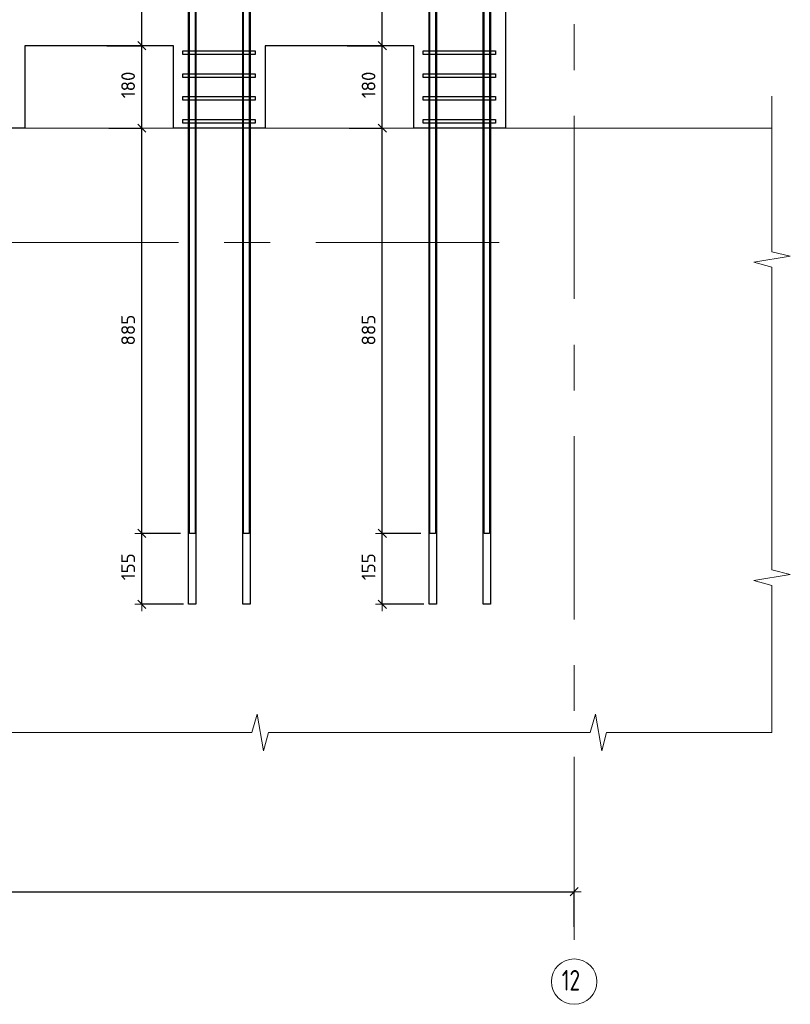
# Model space of a CAD drawing. Header units: metres. Extents: x -38 to 97, y -15 to 21.
# Tile 84 of 225: x 83.24 to 84.93, y -7.76 to -5.61. Entities that reach past the tile are written whole.
import ezdxf

# ---------------------------------------------------------------- set-up
doc = ezdxf.new("R2010")
doc.units = ezdxf.units.M
doc.header["$PDMODE"] = 65
doc.linetypes.add('______11', pattern=[0.5, 0.4, -0.05, 0, -0.05])
doc.linetypes.add('______5', pattern=[1.1, 0.8, -0.1, 0.1, -0.1])
for name, color, linetype, lineweight in [('XR$4$Арм.стержн. Хомут', 240, 'Continuous', 35), ('XR$4$Арм.стержн.горизонт. 1', 180, 'Continuous', 35), ('XR$4$Арм.стержн.горизонт. 2', 202, 'Continuous', 35), ('XR$4$Общий слой (1)_1', 7, 'Continuous', 13), ('XR$4$Осевая линия (1)', 7, '______5', 13), ('XR$4$Перекрытие (1)', 7, 'Continuous', 35), ('XR$4$Размерная линия (1)', 7, 'Continuous', 13), ('XR$6$Арм.стержн. Хомут', 240, 'Continuous', 35), ('XR$6$Арм.стержн.горизонт. 1', 180, 'Continuous', 35), ('XR$6$Арм.стержн.горизонт. 2', 202, 'Continuous', 35), ('XR$6$Общий слой (1)_1', 7, 'Continuous', 13), ('XR$6$Осевая линия (1)', 7, '______5', 13), ('XR$6$Перекрытие (1)', 7, 'Continuous', 35), ('XR$6$Размерная линия (1)', 7, 'Continuous', 13)]:
    doc.layers.add(name, color=color, linetype=linetype, lineweight=lineweight)
doc.styles.add('ISOCPEUR', font='txt')
doc.dimstyles.new('DIMSTYLE_24', dxfattribs={"dimtxt": 0.03, "dimasz": 0.03, "dimexe": 0, "dimexo": 0, "dimgap": 0.015, "dimtad": 2, "dimdec": 0, "dimlfac": 1000, "dimrnd": 5, "dimzin": 12, "dimdsep": 46, "dimtxsty": 'ISOCPEUR', "dimblk1": 'ALL_ML_STRICH', "dimblk2": 'ALL_ML_STRICH', "dimsah": 1, "dimcen": 0, "dimclrd": 7, "dimclre": 256, "dimclrt": 7, "dimadec": 0, "dimazin": 0, "dimtfac": 1, "dimtdec": 0, "dimtix": 1, "dimtmove": 2, "dimatfit": 3, "dimfxl": 0, "dimtzin": 0, "dimlwd": 0, "dimlwe": -3, "dimarcsym": 0})
pattern_1 = [(0, (0.45, 0.45), (0.225, 0.225), [0.225, -0.225]), (90, (0.45, 0.45), (-0.225, 0.225), [0.225, -0.225])]

# ---------------------------------------------------------------- blocks, each defined once
blk = doc.blocks.new('ЭЛЕМЕНТ_УЗОРА_19')
at = {"color": 7, "linetype": 'Continuous', "lineweight": 13, "transparency": 33554687}
blk.add_line((84.8875, -7.1699), (84.8875, -7.1699), dxfattribs=at)
blk.add_line((84.8875, -7.1699), (84.8875, -7.1699), dxfattribs=at)
for points in [[(84.8875, -5.7799), (84.8875, -6.1198), (84.9275, -6.1295), (84.8475, -6.1427), (84.8875, -6.1538), (84.8875, -6.4749)], [(84.8875, -6.4749), (84.8875, -6.8148), (84.9275, -6.8245), (84.8475, -6.8377), (84.8875, -6.8488), (84.8875, -7.1699)], [(83.4102, -7.1699), (83.049, -7.1699), (83.0387, -7.2099), (83.0246, -7.1299), (83.0128, -7.1699), (82.6716, -7.1699)], [(84.1489, -7.1699), (83.7877, -7.1699), (83.7773, -7.2099), (83.7633, -7.1299), (83.7515, -7.1699), (83.4102, -7.1699)], [(84.8875, -7.1699), (84.5263, -7.1699), (84.516, -7.2099), (84.5019, -7.1299), (84.4901, -7.1699), (84.1489, -7.1699)]]:
    blk.add_lwpolyline(points, dxfattribs=at)
blk = doc.blocks.new('ALL_ML_STRICH')
at = {"color": 0, "linetype": 'ByBlock', "lineweight": -2}
for p, q in [((-1, 0), (0.5, 0)), ((-0.3, -0.3), (0.3, 0.3)), ((0, -0.5), (0, 0.5))]:
    blk.add_line(p, q, dxfattribs=at)
blk = doc.blocks.new('*D372')
at = {"layer": 'DEFPOINTS', "color": 7, "linetype": 'Continuous', "lineweight": 13, "transparency": 33554687}
for p in [(80.3555, -7.5177), (84.4555, -7.5744), (80.3555, -7.6022)]:
    blk.add_point(p, dxfattribs=at)
at = {"layer": 'XR$4$Размерная линия (1)', "color": 9, "linetype": 'Continuous', "lineweight": -2, "true_color": 0xc7c7c7, "transparency": 33554687}
for p, q in [((80.3555, -7.5177), (80.3555, -7.5177)), ((84.4555, -7.5944), (84.4555, -7.5177))]:
    blk.add_line(p, q, dxfattribs=at)
at = {"layer": 'XR$4$Размерная линия (1)', "color": 7, "linetype": 'Continuous', "lineweight": -2, "transparency": 33554687}
blk.add_line((80.3555, -7.5177), (84.4555, -7.5177), dxfattribs=at)
at = {"layer": 'XR$4$Размерная линия (1)', "color": 7, "linetype": 'Continuous', "lineweight": 13, "transparency": 33554687, "xscale": 0.03, "yscale": 0.03, "zscale": 0.03, "rotation": 180}
blk.add_blockref('ALL_ML_STRICH', (80.3555, -7.5177), dxfattribs=at)
at = {"layer": 'XR$4$Размерная линия (1)', "color": 7, "linetype": 'Continuous', "lineweight": 13, "transparency": 33554687, "xscale": 0.03, "yscale": 0.03, "zscale": 0.03}
blk.add_blockref('ALL_ML_STRICH', (84.4555, -7.5177), dxfattribs=at)
at = {"layer": 'XR$4$Размерная линия (1)', "color": 7, "linetype": 'Continuous', "lineweight": 13, "transparency": 33554687, "insert": (82.4085, -7.4877), "char_height": 0.03, "width": 0.12, "attachment_point": 5, "style": 'ISOCPEUR'}
blk.add_mtext('\\A1;{4100}', dxfattribs=at)
blk = doc.blocks.new('*D403')
at = {"layer": 'DEFPOINTS', "color": 7, "linetype": 'Continuous', "lineweight": 13, "transparency": 33554687}
for p in [(84.1406, -6.7349), (84.0364, -6.8899), (84.1471, -6.8899)]:
    blk.add_point(p, dxfattribs=at)
at = {"layer": 'XR$4$Размерная линия (1)', "color": 9, "linetype": 'Continuous', "lineweight": -2, "true_color": 0xc7c7c7, "transparency": 33554687}
for p, q in [((84.1206, -6.7349), (84.0364, -6.7349)), ((84.1271, -6.8899), (84.0364, -6.8899))]:
    blk.add_line(p, q, dxfattribs=at)
at = {"layer": 'XR$4$Размерная линия (1)', "color": 7, "linetype": 'Continuous', "lineweight": -2, "transparency": 33554687}
blk.add_line((84.0364, -6.8899), (84.0364, -6.7349), dxfattribs=at)
at = {"layer": 'XR$4$Размерная линия (1)', "color": 7, "linetype": 'Continuous', "lineweight": 13, "transparency": 33554687, "xscale": 0.03, "yscale": 0.03, "zscale": 0.03}
for p, rotation in [((84.0364, -6.7349), 90), ((84.0364, -6.8899), 270)]:
    blk.add_blockref('ALL_ML_STRICH', p, dxfattribs=dict(at, rotation=rotation))
at = {"layer": 'XR$4$Размерная линия (1)', "color": 7, "linetype": 'Continuous', "lineweight": 13, "transparency": 33554687, "insert": (84.0064, -6.8079), "char_height": 0.03, "width": 0.09, "attachment_point": 5, "rotation": 90, "style": 'ISOCPEUR'}
blk.add_mtext('\\A1;{155}', dxfattribs=at)
blk = doc.blocks.new('*D404')
at = {"layer": 'DEFPOINTS', "color": 7, "linetype": 'Continuous', "lineweight": 13, "transparency": 33554687}
for p in [(83.9444, -5.8499), (84.0364, -6.7349), (84.1406, -6.7349)]:
    blk.add_point(p, dxfattribs=at)
at = {"layer": 'XR$4$Размерная линия (1)', "color": 9, "linetype": 'Continuous', "lineweight": -2, "true_color": 0xc7c7c7, "transparency": 33554687}
for p, q in [((83.9644, -5.8499), (84.0364, -5.8499)), ((84.1206, -6.7349), (84.0364, -6.7349))]:
    blk.add_line(p, q, dxfattribs=at)
at = {"layer": 'XR$4$Размерная линия (1)', "color": 7, "linetype": 'Continuous', "lineweight": -2, "transparency": 33554687}
blk.add_line((84.0364, -6.7349), (84.0364, -5.8499), dxfattribs=at)
at = {"layer": 'XR$4$Размерная линия (1)', "color": 7, "linetype": 'Continuous', "lineweight": 13, "transparency": 33554687, "xscale": 0.03, "yscale": 0.03, "zscale": 0.03}
for p, rotation in [((84.0364, -5.8499), 90), ((84.0364, -6.7349), 270)]:
    blk.add_blockref('ALL_ML_STRICH', p, dxfattribs=dict(at, rotation=rotation))
at = {"layer": 'XR$4$Размерная линия (1)', "color": 7, "linetype": 'Continuous', "lineweight": 13, "transparency": 33554687, "insert": (84.0064, -6.2909), "char_height": 0.03, "width": 0.09, "attachment_point": 5, "rotation": 90, "style": 'ISOCPEUR'}
blk.add_mtext('\\A1;{885}', dxfattribs=at)
blk = doc.blocks.new('*D405')
at = {"layer": 'DEFPOINTS', "color": 7, "linetype": 'Continuous', "lineweight": 13, "transparency": 33554687}
for p in [(83.9397, -5.6699), (83.9444, -5.8499), (84.0364, -5.8499)]:
    blk.add_point(p, dxfattribs=at)
at = {"layer": 'XR$4$Размерная линия (1)', "color": 9, "linetype": 'Continuous', "lineweight": -2, "true_color": 0xc7c7c7, "transparency": 33554687}
for p, q in [((83.9597, -5.6699), (84.0364, -5.6699)), ((83.9644, -5.8499), (84.0364, -5.8499))]:
    blk.add_line(p, q, dxfattribs=at)
at = {"layer": 'XR$4$Размерная линия (1)', "color": 7, "linetype": 'Continuous', "lineweight": -2, "transparency": 33554687}
blk.add_line((84.0364, -5.8499), (84.0364, -5.6699), dxfattribs=at)
at = {"layer": 'XR$4$Размерная линия (1)', "color": 7, "linetype": 'Continuous', "lineweight": 13, "transparency": 33554687, "xscale": 0.03, "yscale": 0.03, "zscale": 0.03}
for p, rotation in [((84.0364, -5.6699), 90), ((84.0364, -5.8499), 270)]:
    blk.add_blockref('ALL_ML_STRICH', p, dxfattribs=dict(at, rotation=rotation))
at = {"layer": 'XR$4$Размерная линия (1)', "color": 7, "linetype": 'Continuous', "lineweight": 13, "transparency": 33554687, "insert": (84.0064, -5.7554), "char_height": 0.03, "width": 0.09, "attachment_point": 5, "rotation": 90, "style": 'ISOCPEUR'}
blk.add_mtext('\\A1;{180}', dxfattribs=at)
blk = doc.blocks.new('*D406')
at = {"layer": 'DEFPOINTS', "color": 7, "linetype": 'Continuous', "lineweight": 13, "transparency": 33554687}
for p in [(84.1406, -4.7849), (83.9397, -5.6699), (84.0364, -5.6699)]:
    blk.add_point(p, dxfattribs=at)
at = {"layer": 'XR$4$Размерная линия (1)', "color": 9, "linetype": 'Continuous', "lineweight": -2, "true_color": 0xc7c7c7, "transparency": 33554687}
for p, q in [((84.1206, -4.7849), (84.0364, -4.7849)), ((83.9597, -5.6699), (84.0364, -5.6699))]:
    blk.add_line(p, q, dxfattribs=at)
at = {"layer": 'XR$4$Размерная линия (1)', "color": 7, "linetype": 'Continuous', "lineweight": -2, "transparency": 33554687}
blk.add_line((84.0364, -5.6699), (84.0364, -4.7849), dxfattribs=at)
at = {"layer": 'XR$4$Размерная линия (1)', "color": 7, "linetype": 'Continuous', "lineweight": 13, "transparency": 33554687, "xscale": 0.03, "yscale": 0.03, "zscale": 0.03}
for p, rotation in [((84.0364, -4.7849), 90), ((84.0364, -5.6699), 270)]:
    blk.add_blockref('ALL_ML_STRICH', p, dxfattribs=dict(at, rotation=rotation))
at = {"layer": 'XR$4$Размерная линия (1)', "color": 7, "linetype": 'Continuous', "lineweight": 13, "transparency": 33554687, "insert": (84.0064, -5.2259), "char_height": 0.03, "width": 0.09, "attachment_point": 5, "rotation": 90, "style": 'ISOCPEUR'}
blk.add_mtext('\\A1;{885}', dxfattribs=at)
blk = doc.blocks.new('*D408')
at = {"layer": 'DEFPOINTS', "color": 7, "linetype": 'Continuous', "lineweight": 13, "transparency": 33554687}
for p in [(83.6156, -6.7349), (83.5114, -6.8899), (83.6221, -6.8899)]:
    blk.add_point(p, dxfattribs=at)
at = {"layer": 'XR$4$Размерная линия (1)', "color": 9, "linetype": 'Continuous', "lineweight": -2, "true_color": 0xc7c7c7, "transparency": 33554687}
for p, q in [((83.5956, -6.7349), (83.5114, -6.7349)), ((83.6021, -6.8899), (83.5114, -6.8899))]:
    blk.add_line(p, q, dxfattribs=at)
at = {"layer": 'XR$4$Размерная линия (1)', "color": 7, "linetype": 'Continuous', "lineweight": -2, "transparency": 33554687}
blk.add_line((83.5114, -6.8899), (83.5114, -6.7349), dxfattribs=at)
at = {"layer": 'XR$4$Размерная линия (1)', "color": 7, "linetype": 'Continuous', "lineweight": 13, "transparency": 33554687, "xscale": 0.03, "yscale": 0.03, "zscale": 0.03}
for p, rotation in [((83.5114, -6.7349), 90), ((83.5114, -6.8899), 270)]:
    blk.add_blockref('ALL_ML_STRICH', p, dxfattribs=dict(at, rotation=rotation))
at = {"layer": 'XR$4$Размерная линия (1)', "color": 7, "linetype": 'Continuous', "lineweight": 13, "transparency": 33554687, "insert": (83.4814, -6.8079), "char_height": 0.03, "width": 0.09, "attachment_point": 5, "rotation": 90, "style": 'ISOCPEUR'}
blk.add_mtext('\\A1;{155}', dxfattribs=at)
blk = doc.blocks.new('*D409')
at = {"layer": 'DEFPOINTS', "color": 7, "linetype": 'Continuous', "lineweight": 13, "transparency": 33554687}
for p in [(83.4194, -5.8499), (83.5114, -6.7349), (83.6156, -6.7349)]:
    blk.add_point(p, dxfattribs=at)
at = {"layer": 'XR$4$Размерная линия (1)', "color": 9, "linetype": 'Continuous', "lineweight": -2, "true_color": 0xc7c7c7, "transparency": 33554687}
for p, q in [((83.4394, -5.8499), (83.5114, -5.8499)), ((83.5956, -6.7349), (83.5114, -6.7349))]:
    blk.add_line(p, q, dxfattribs=at)
at = {"layer": 'XR$4$Размерная линия (1)', "color": 7, "linetype": 'Continuous', "lineweight": -2, "transparency": 33554687}
blk.add_line((83.5114, -6.7349), (83.5114, -5.8499), dxfattribs=at)
at = {"layer": 'XR$4$Размерная линия (1)', "color": 7, "linetype": 'Continuous', "lineweight": 13, "transparency": 33554687, "xscale": 0.03, "yscale": 0.03, "zscale": 0.03}
for p, rotation in [((83.5114, -5.8499), 90), ((83.5114, -6.7349), 270)]:
    blk.add_blockref('ALL_ML_STRICH', p, dxfattribs=dict(at, rotation=rotation))
at = {"layer": 'XR$4$Размерная линия (1)', "color": 7, "linetype": 'Continuous', "lineweight": 13, "transparency": 33554687, "insert": (83.4814, -6.2909), "char_height": 0.03, "width": 0.09, "attachment_point": 5, "rotation": 90, "style": 'ISOCPEUR'}
blk.add_mtext('\\A1;{885}', dxfattribs=at)
blk = doc.blocks.new('*D410')
at = {"layer": 'DEFPOINTS', "color": 7, "linetype": 'Continuous', "lineweight": 13, "transparency": 33554687}
for p in [(83.4147, -5.6699), (83.4194, -5.8499), (83.5114, -5.8499)]:
    blk.add_point(p, dxfattribs=at)
at = {"layer": 'XR$4$Размерная линия (1)', "color": 9, "linetype": 'Continuous', "lineweight": -2, "true_color": 0xc7c7c7, "transparency": 33554687}
for p, q in [((83.4347, -5.6699), (83.5114, -5.6699)), ((83.4394, -5.8499), (83.5114, -5.8499))]:
    blk.add_line(p, q, dxfattribs=at)
at = {"layer": 'XR$4$Размерная линия (1)', "color": 7, "linetype": 'Continuous', "lineweight": -2, "transparency": 33554687}
blk.add_line((83.5114, -5.8499), (83.5114, -5.6699), dxfattribs=at)
at = {"layer": 'XR$4$Размерная линия (1)', "color": 7, "linetype": 'Continuous', "lineweight": 13, "transparency": 33554687, "xscale": 0.03, "yscale": 0.03, "zscale": 0.03}
for p, rotation in [((83.5114, -5.6699), 90), ((83.5114, -5.8499), 270)]:
    blk.add_blockref('ALL_ML_STRICH', p, dxfattribs=dict(at, rotation=rotation))
at = {"layer": 'XR$4$Размерная линия (1)', "color": 7, "linetype": 'Continuous', "lineweight": 13, "transparency": 33554687, "insert": (83.4814, -5.7554), "char_height": 0.03, "width": 0.09, "attachment_point": 5, "rotation": 90, "style": 'ISOCPEUR'}
blk.add_mtext('\\A1;{180}', dxfattribs=at)
blk = doc.blocks.new('*D411')
at = {"layer": 'DEFPOINTS', "color": 7, "linetype": 'Continuous', "lineweight": 13, "transparency": 33554687}
for p in [(83.6156, -4.7849), (83.4147, -5.6699), (83.5114, -5.6699)]:
    blk.add_point(p, dxfattribs=at)
at = {"layer": 'XR$4$Размерная линия (1)', "color": 9, "linetype": 'Continuous', "lineweight": -2, "true_color": 0xc7c7c7, "transparency": 33554687}
for p, q in [((83.5956, -4.7849), (83.5114, -4.7849)), ((83.4347, -5.6699), (83.5114, -5.6699))]:
    blk.add_line(p, q, dxfattribs=at)
at = {"layer": 'XR$4$Размерная линия (1)', "color": 7, "linetype": 'Continuous', "lineweight": -2, "transparency": 33554687}
blk.add_line((83.5114, -5.6699), (83.5114, -4.7849), dxfattribs=at)
at = {"layer": 'XR$4$Размерная линия (1)', "color": 7, "linetype": 'Continuous', "lineweight": 13, "transparency": 33554687, "xscale": 0.03, "yscale": 0.03, "zscale": 0.03}
for p, rotation in [((83.5114, -4.7849), 90), ((83.5114, -5.6699), 270)]:
    blk.add_blockref('ALL_ML_STRICH', p, dxfattribs=dict(at, rotation=rotation))
at = {"layer": 'XR$4$Размерная линия (1)', "color": 7, "linetype": 'Continuous', "lineweight": 13, "transparency": 33554687, "insert": (83.4814, -5.2259), "char_height": 0.03, "width": 0.09, "attachment_point": 5, "rotation": 90, "style": 'ISOCPEUR'}
blk.add_mtext('\\A1;{885}', dxfattribs=at)
blk = doc.blocks.new('ЭЛЕМЕНТ_УЗОРА_34')
at = {"color": 7, "linetype": 'Continuous', "lineweight": 13, "transparency": 33554687}
blk.add_line((84.8875, -7.1699), (84.8875, -7.1699), dxfattribs=at)
blk.add_line((84.8875, -7.1699), (84.8875, -7.1699), dxfattribs=at)
for points in [[(84.8875, -5.7799), (84.8875, -6.1198), (84.9275, -6.1295), (84.8475, -6.1427), (84.8875, -6.1538), (84.8875, -6.4749)], [(84.8875, -6.4749), (84.8875, -6.8148), (84.9275, -6.8245), (84.8475, -6.8377), (84.8875, -6.8488), (84.8875, -7.1699)], [(83.4102, -7.1699), (83.049, -7.1699), (83.0387, -7.2099), (83.0246, -7.1299), (83.0128, -7.1699), (82.6716, -7.1699)], [(84.1489, -7.1699), (83.7877, -7.1699), (83.7773, -7.2099), (83.7633, -7.1299), (83.7515, -7.1699), (83.4102, -7.1699)], [(84.8875, -7.1699), (84.5263, -7.1699), (84.516, -7.2099), (84.5019, -7.1299), (84.4901, -7.1699), (84.1489, -7.1699)]]:
    blk.add_lwpolyline(points, dxfattribs=at)
blk = doc.blocks.new('*D795')
at = {"layer": 'DEFPOINTS', "color": 7, "linetype": 'Continuous', "lineweight": 13, "transparency": 33554687}
for p in [(84.1406, -6.7349), (84.0364, -6.8899), (84.1471, -6.8899)]:
    blk.add_point(p, dxfattribs=at)
at = {"layer": 'XR$6$Размерная линия (1)', "color": 9, "linetype": 'Continuous', "lineweight": -2, "true_color": 0xc7c7c7, "transparency": 33554687}
for p, q in [((84.1206, -6.7349), (84.0364, -6.7349)), ((84.1271, -6.8899), (84.0364, -6.8899))]:
    blk.add_line(p, q, dxfattribs=at)
at = {"layer": 'XR$6$Размерная линия (1)', "color": 7, "linetype": 'Continuous', "lineweight": -2, "transparency": 33554687}
blk.add_line((84.0364, -6.8899), (84.0364, -6.7349), dxfattribs=at)
at = {"layer": 'XR$6$Размерная линия (1)', "color": 7, "linetype": 'Continuous', "lineweight": 13, "transparency": 33554687, "xscale": 0.03, "yscale": 0.03, "zscale": 0.03}
for p, rotation in [((84.0364, -6.7349), 90), ((84.0364, -6.8899), 270)]:
    blk.add_blockref('ALL_ML_STRICH', p, dxfattribs=dict(at, rotation=rotation))
at = {"layer": 'XR$6$Размерная линия (1)', "color": 7, "linetype": 'Continuous', "lineweight": 13, "transparency": 33554687, "insert": (84.0064, -6.8079), "char_height": 0.03, "width": 0.09, "attachment_point": 5, "rotation": 90, "style": 'ISOCPEUR'}
blk.add_mtext('\\A1;{155}', dxfattribs=at)
blk = doc.blocks.new('*D796')
at = {"layer": 'DEFPOINTS', "color": 7, "linetype": 'Continuous', "lineweight": 13, "transparency": 33554687}
for p in [(83.9444, -5.8499), (84.0364, -6.7349), (84.1406, -6.7349)]:
    blk.add_point(p, dxfattribs=at)
at = {"layer": 'XR$6$Размерная линия (1)', "color": 9, "linetype": 'Continuous', "lineweight": -2, "true_color": 0xc7c7c7, "transparency": 33554687}
for p, q in [((83.9644, -5.8499), (84.0364, -5.8499)), ((84.1206, -6.7349), (84.0364, -6.7349))]:
    blk.add_line(p, q, dxfattribs=at)
at = {"layer": 'XR$6$Размерная линия (1)', "color": 7, "linetype": 'Continuous', "lineweight": -2, "transparency": 33554687}
blk.add_line((84.0364, -6.7349), (84.0364, -5.8499), dxfattribs=at)
at = {"layer": 'XR$6$Размерная линия (1)', "color": 7, "linetype": 'Continuous', "lineweight": 13, "transparency": 33554687, "xscale": 0.03, "yscale": 0.03, "zscale": 0.03}
for p, rotation in [((84.0364, -5.8499), 90), ((84.0364, -6.7349), 270)]:
    blk.add_blockref('ALL_ML_STRICH', p, dxfattribs=dict(at, rotation=rotation))
at = {"layer": 'XR$6$Размерная линия (1)', "color": 7, "linetype": 'Continuous', "lineweight": 13, "transparency": 33554687, "insert": (84.0064, -6.2909), "char_height": 0.03, "width": 0.09, "attachment_point": 5, "rotation": 90, "style": 'ISOCPEUR'}
blk.add_mtext('\\A1;{885}', dxfattribs=at)
blk = doc.blocks.new('*D797')
at = {"layer": 'DEFPOINTS', "color": 7, "linetype": 'Continuous', "lineweight": 13, "transparency": 33554687}
for p in [(83.9397, -5.6699), (83.9444, -5.8499), (84.0364, -5.8499)]:
    blk.add_point(p, dxfattribs=at)
at = {"layer": 'XR$6$Размерная линия (1)', "color": 9, "linetype": 'Continuous', "lineweight": -2, "true_color": 0xc7c7c7, "transparency": 33554687}
for p, q in [((83.9597, -5.6699), (84.0364, -5.6699)), ((83.9644, -5.8499), (84.0364, -5.8499))]:
    blk.add_line(p, q, dxfattribs=at)
at = {"layer": 'XR$6$Размерная линия (1)', "color": 7, "linetype": 'Continuous', "lineweight": -2, "transparency": 33554687}
blk.add_line((84.0364, -5.8499), (84.0364, -5.6699), dxfattribs=at)
at = {"layer": 'XR$6$Размерная линия (1)', "color": 7, "linetype": 'Continuous', "lineweight": 13, "transparency": 33554687, "xscale": 0.03, "yscale": 0.03, "zscale": 0.03}
for p, rotation in [((84.0364, -5.6699), 90), ((84.0364, -5.8499), 270)]:
    blk.add_blockref('ALL_ML_STRICH', p, dxfattribs=dict(at, rotation=rotation))
at = {"layer": 'XR$6$Размерная линия (1)', "color": 7, "linetype": 'Continuous', "lineweight": 13, "transparency": 33554687, "insert": (84.0064, -5.7554), "char_height": 0.03, "width": 0.09, "attachment_point": 5, "rotation": 90, "style": 'ISOCPEUR'}
blk.add_mtext('\\A1;{180}', dxfattribs=at)
blk = doc.blocks.new('*D798')
at = {"layer": 'DEFPOINTS', "color": 7, "linetype": 'Continuous', "lineweight": 13, "transparency": 33554687}
for p in [(84.1406, -4.7849), (83.9397, -5.6699), (84.0364, -5.6699)]:
    blk.add_point(p, dxfattribs=at)
at = {"layer": 'XR$6$Размерная линия (1)', "color": 9, "linetype": 'Continuous', "lineweight": -2, "true_color": 0xc7c7c7, "transparency": 33554687}
for p, q in [((84.1206, -4.7849), (84.0364, -4.7849)), ((83.9597, -5.6699), (84.0364, -5.6699))]:
    blk.add_line(p, q, dxfattribs=at)
at = {"layer": 'XR$6$Размерная линия (1)', "color": 7, "linetype": 'Continuous', "lineweight": -2, "transparency": 33554687}
blk.add_line((84.0364, -5.6699), (84.0364, -4.7849), dxfattribs=at)
at = {"layer": 'XR$6$Размерная линия (1)', "color": 7, "linetype": 'Continuous', "lineweight": 13, "transparency": 33554687, "xscale": 0.03, "yscale": 0.03, "zscale": 0.03}
for p, rotation in [((84.0364, -4.7849), 90), ((84.0364, -5.6699), 270)]:
    blk.add_blockref('ALL_ML_STRICH', p, dxfattribs=dict(at, rotation=rotation))
at = {"layer": 'XR$6$Размерная линия (1)', "color": 7, "linetype": 'Continuous', "lineweight": 13, "transparency": 33554687, "insert": (84.0064, -5.2259), "char_height": 0.03, "width": 0.09, "attachment_point": 5, "rotation": 90, "style": 'ISOCPEUR'}
blk.add_mtext('\\A1;{885}', dxfattribs=at)
blk = doc.blocks.new('*D800')
at = {"layer": 'DEFPOINTS', "color": 7, "linetype": 'Continuous', "lineweight": 13, "transparency": 33554687}
for p in [(83.6156, -6.7349), (83.5114, -6.8899), (83.6221, -6.8899)]:
    blk.add_point(p, dxfattribs=at)
at = {"layer": 'XR$6$Размерная линия (1)', "color": 9, "linetype": 'Continuous', "lineweight": -2, "true_color": 0xc7c7c7, "transparency": 33554687}
for p, q in [((83.5956, -6.7349), (83.5114, -6.7349)), ((83.6021, -6.8899), (83.5114, -6.8899))]:
    blk.add_line(p, q, dxfattribs=at)
at = {"layer": 'XR$6$Размерная линия (1)', "color": 7, "linetype": 'Continuous', "lineweight": -2, "transparency": 33554687}
blk.add_line((83.5114, -6.8899), (83.5114, -6.7349), dxfattribs=at)
at = {"layer": 'XR$6$Размерная линия (1)', "color": 7, "linetype": 'Continuous', "lineweight": 13, "transparency": 33554687, "xscale": 0.03, "yscale": 0.03, "zscale": 0.03}
for p, rotation in [((83.5114, -6.7349), 90), ((83.5114, -6.8899), 270)]:
    blk.add_blockref('ALL_ML_STRICH', p, dxfattribs=dict(at, rotation=rotation))
at = {"layer": 'XR$6$Размерная линия (1)', "color": 7, "linetype": 'Continuous', "lineweight": 13, "transparency": 33554687, "insert": (83.4814, -6.8079), "char_height": 0.03, "width": 0.09, "attachment_point": 5, "rotation": 90, "style": 'ISOCPEUR'}
blk.add_mtext('\\A1;{155}', dxfattribs=at)
blk = doc.blocks.new('*D801')
at = {"layer": 'DEFPOINTS', "color": 7, "linetype": 'Continuous', "lineweight": 13, "transparency": 33554687}
for p in [(83.4194, -5.8499), (83.5114, -6.7349), (83.6156, -6.7349)]:
    blk.add_point(p, dxfattribs=at)
at = {"layer": 'XR$6$Размерная линия (1)', "color": 9, "linetype": 'Continuous', "lineweight": -2, "true_color": 0xc7c7c7, "transparency": 33554687}
for p, q in [((83.4394, -5.8499), (83.5114, -5.8499)), ((83.5956, -6.7349), (83.5114, -6.7349))]:
    blk.add_line(p, q, dxfattribs=at)
at = {"layer": 'XR$6$Размерная линия (1)', "color": 7, "linetype": 'Continuous', "lineweight": -2, "transparency": 33554687}
blk.add_line((83.5114, -6.7349), (83.5114, -5.8499), dxfattribs=at)
at = {"layer": 'XR$6$Размерная линия (1)', "color": 7, "linetype": 'Continuous', "lineweight": 13, "transparency": 33554687, "xscale": 0.03, "yscale": 0.03, "zscale": 0.03}
for p, rotation in [((83.5114, -5.8499), 90), ((83.5114, -6.7349), 270)]:
    blk.add_blockref('ALL_ML_STRICH', p, dxfattribs=dict(at, rotation=rotation))
at = {"layer": 'XR$6$Размерная линия (1)', "color": 7, "linetype": 'Continuous', "lineweight": 13, "transparency": 33554687, "insert": (83.4814, -6.2909), "char_height": 0.03, "width": 0.09, "attachment_point": 5, "rotation": 90, "style": 'ISOCPEUR'}
blk.add_mtext('\\A1;{885}', dxfattribs=at)
blk = doc.blocks.new('*D802')
at = {"layer": 'DEFPOINTS', "color": 7, "linetype": 'Continuous', "lineweight": 13, "transparency": 33554687}
for p in [(83.4147, -5.6699), (83.4194, -5.8499), (83.5114, -5.8499)]:
    blk.add_point(p, dxfattribs=at)
at = {"layer": 'XR$6$Размерная линия (1)', "color": 9, "linetype": 'Continuous', "lineweight": -2, "true_color": 0xc7c7c7, "transparency": 33554687}
for p, q in [((83.4347, -5.6699), (83.5114, -5.6699)), ((83.4394, -5.8499), (83.5114, -5.8499))]:
    blk.add_line(p, q, dxfattribs=at)
at = {"layer": 'XR$6$Размерная линия (1)', "color": 7, "linetype": 'Continuous', "lineweight": -2, "transparency": 33554687}
blk.add_line((83.5114, -5.8499), (83.5114, -5.6699), dxfattribs=at)
at = {"layer": 'XR$6$Размерная линия (1)', "color": 7, "linetype": 'Continuous', "lineweight": 13, "transparency": 33554687, "xscale": 0.03, "yscale": 0.03, "zscale": 0.03}
for p, rotation in [((83.5114, -5.6699), 90), ((83.5114, -5.8499), 270)]:
    blk.add_blockref('ALL_ML_STRICH', p, dxfattribs=dict(at, rotation=rotation))
at = {"layer": 'XR$6$Размерная линия (1)', "color": 7, "linetype": 'Continuous', "lineweight": 13, "transparency": 33554687, "insert": (83.4814, -5.7554), "char_height": 0.03, "width": 0.09, "attachment_point": 5, "rotation": 90, "style": 'ISOCPEUR'}
blk.add_mtext('\\A1;{180}', dxfattribs=at)
blk = doc.blocks.new('*D803')
at = {"layer": 'DEFPOINTS', "color": 7, "linetype": 'Continuous', "lineweight": 13, "transparency": 33554687}
for p in [(83.6156, -4.7849), (83.4147, -5.6699), (83.5114, -5.6699)]:
    blk.add_point(p, dxfattribs=at)
at = {"layer": 'XR$6$Размерная линия (1)', "color": 9, "linetype": 'Continuous', "lineweight": -2, "true_color": 0xc7c7c7, "transparency": 33554687}
for p, q in [((83.5956, -4.7849), (83.5114, -4.7849)), ((83.4347, -5.6699), (83.5114, -5.6699))]:
    blk.add_line(p, q, dxfattribs=at)
at = {"layer": 'XR$6$Размерная линия (1)', "color": 7, "linetype": 'Continuous', "lineweight": -2, "transparency": 33554687}
blk.add_line((83.5114, -5.6699), (83.5114, -4.7849), dxfattribs=at)
at = {"layer": 'XR$6$Размерная линия (1)', "color": 7, "linetype": 'Continuous', "lineweight": 13, "transparency": 33554687, "xscale": 0.03, "yscale": 0.03, "zscale": 0.03}
for p, rotation in [((83.5114, -4.7849), 90), ((83.5114, -5.6699), 270)]:
    blk.add_blockref('ALL_ML_STRICH', p, dxfattribs=dict(at, rotation=rotation))
at = {"layer": 'XR$6$Размерная линия (1)', "color": 7, "linetype": 'Continuous', "lineweight": 13, "transparency": 33554687, "insert": (83.4814, -5.2259), "char_height": 0.03, "width": 0.09, "attachment_point": 5, "rotation": 90, "style": 'ISOCPEUR'}
blk.add_mtext('\\A1;{885}', dxfattribs=at)

msp = doc.modelspace()

# ---------------------------------------------------------------- hatches: boundary and pattern name
at = {"linetype": 'Continuous', "lineweight": 13, "transparency": 33554687}
h = msp.add_hatch(dxfattribs=at)
h.set_pattern_fill('____', scale=0.225, style=0, pattern_type=2)
h.set_pattern_definition(pattern_1)
h.paths.add_polyline_path([(83.5806, -5.6699), (83.2556, -5.6699), (83.2556, -5.8499), (83.5806, -5.8499)], flags=0)
h = msp.add_hatch(dxfattribs=at)
h.set_pattern_fill('____', scale=0.225, style=0, pattern_type=2)
h.set_pattern_definition(pattern_1)
h.paths.add_polyline_path([(83.5806, -5.6699), (83.2556, -5.6699), (83.2556, -5.8499), (83.5806, -5.8499)], flags=0)
h = msp.add_hatch(dxfattribs=at)
h.set_pattern_fill('____', scale=0.225, style=0, pattern_type=2)
h.set_pattern_definition(pattern_1)
h.paths.add_polyline_path([(84.1056, -5.6699), (83.7806, -5.6699), (83.7806, -5.8499), (84.1056, -5.8499)], flags=0)
h = msp.add_hatch(dxfattribs=at)
h.set_pattern_fill('____', scale=0.225, style=0, pattern_type=2)
h.set_pattern_definition(pattern_1)
h.paths.add_polyline_path([(84.1056, -5.6699), (83.7806, -5.6699), (83.7806, -5.8499), (84.1056, -5.8499)], flags=0)

# ---------------------------------------------------------------- linework, layer by layer
at = {"layer": 'XR$4$Арм.стержн. Хомут', "color": 40, "linetype": 'Continuous', "lineweight": 25, "transparency": 33554687}
for points in [[(83.6006, -5.6809), (83.7586, -5.6809), (83.7586, -5.6889), (83.6006, -5.6889), (83.6006, -5.6809)], [(84.1256, -5.6809), (84.2836, -5.6809), (84.2836, -5.6889), (84.1256, -5.6889), (84.1256, -5.6809)], [(83.6006, -5.7309), (83.7586, -5.7309), (83.7586, -5.7389), (83.6006, -5.7389), (83.6006, -5.7309)], [(84.1256, -5.7309), (84.2836, -5.7309), (84.2836, -5.7389), (84.1256, -5.7389), (84.1256, -5.7309)], [(83.6006, -5.7809), (83.7586, -5.7809), (83.7586, -5.7889), (83.6006, -5.7889), (83.6006, -5.7809)], [(84.1256, -5.7809), (84.2836, -5.7809), (84.2836, -5.7889), (84.1256, -5.7889), (84.1256, -5.7809)], [(83.6006, -5.8309), (83.7586, -5.8309), (83.7586, -5.8389), (83.6006, -5.8389), (83.6006, -5.8309)], [(84.1256, -5.8309), (84.2836, -5.8309), (84.2836, -5.8389), (84.1256, -5.8389), (84.1256, -5.8309)]]:
    msp.add_lwpolyline(points, dxfattribs=at)
at = {"layer": 'XR$4$Арм.стержн.горизонт. 1', "color": 7, "linetype": 'Continuous', "lineweight": 25, "transparency": 33554687}
for points in [[(83.6136, -6.8899), (83.6136, -4.5499), (83.6296, -4.5499), (83.6296, -6.8899), (83.6136, -6.8899)], [(83.7316, -6.8899), (83.7316, -4.5499), (83.7476, -4.5499), (83.7476, -6.8899), (83.7316, -6.8899)], [(84.1386, -6.8899), (84.1386, -4.5499), (84.1546, -4.5499), (84.1546, -6.8899), (84.1386, -6.8899)], [(84.2566, -6.8899), (84.2566, -4.5499), (84.2726, -4.5499), (84.2726, -6.8899), (84.2566, -6.8899)]]:
    msp.add_lwpolyline(points, dxfattribs=at)
at = {"layer": 'XR$4$Арм.стержн.горизонт. 2', "color": 34, "linetype": 'Continuous', "lineweight": 25, "transparency": 33554687}
for points in [[(83.6276, -4.7849), (83.6276, -6.7349), (83.6156, -6.7349), (83.6156, -4.7849), (83.6276, -4.7849)], [(83.7456, -4.7849), (83.7456, -6.7349), (83.7336, -6.7349), (83.7336, -4.7849), (83.7456, -4.7849)], [(84.1526, -4.7849), (84.1526, -6.7349), (84.1406, -6.7349), (84.1406, -4.7849), (84.1526, -4.7849)], [(84.2706, -4.7849), (84.2706, -6.7349), (84.2586, -6.7349), (84.2586, -4.7849), (84.2706, -4.7849)]]:
    msp.add_lwpolyline(points, dxfattribs=at)
at = {"layer": 'XR$4$Общий слой (1)_1', "color": 7, "linetype": 'Continuous', "lineweight": 13, "transparency": 33554687}
msp.add_line((80.4556, -5.8499), (84.8875, -5.8499), dxfattribs=at)
at = {"layer": 'XR$4$Осевая линия (1)', "color": 253, "linetype": '______11', "lineweight": 13, "true_color": 0xa0a0a0, "transparency": 33554687}
for p, q in [((84.4555, -4.4229), (84.4555, -7.6593)), ((84.2914, -6.0999), (80.1789, -6.0999))]:
    msp.add_line(p, q, dxfattribs=at)
at = {"layer": 'XR$4$Осевая линия (1)', "color": 7, "linetype": 'Continuous', "lineweight": 13, "transparency": 33554687}
msp.add_circle((84.4555, -7.714), 0.0496, dxfattribs=at)
at = {"layer": 'XR$4$Перекрытие (1)', "color": 7, "linetype": 'Continuous', "lineweight": 25, "transparency": 33554687}
for p, q in [((84.3056, -4.2499), (84.3056, -5.6699)), ((83.2556, -5.6699), (83.2556, -5.8499)), ((83.5806, -5.6699), (83.2556, -5.6699)), ((83.5806, -5.8499), (83.5806, -5.6699)), ((83.7806, -5.6699), (83.7806, -5.8499)), ((84.1056, -5.6699), (83.7806, -5.6699)), ((84.1056, -5.8499), (84.1056, -5.6699)), ((84.3056, -5.6699), (84.3056, -5.8499)), ((83.2556, -5.8499), (83.0556, -5.8499)), ((83.7806, -5.8499), (83.5806, -5.8499)), ((84.3056, -5.8499), (84.1056, -5.8499))]:
    msp.add_line(p, q, dxfattribs=at)
at = {"layer": 'XR$6$Арм.стержн. Хомут', "color": 40, "linetype": 'Continuous', "lineweight": 25, "transparency": 33554687}
for points in [[(83.6006, -5.6809), (83.7586, -5.6809), (83.7586, -5.6889), (83.6006, -5.6889), (83.6006, -5.6809)], [(84.1256, -5.6809), (84.2836, -5.6809), (84.2836, -5.6889), (84.1256, -5.6889), (84.1256, -5.6809)], [(83.6006, -5.7309), (83.7586, -5.7309), (83.7586, -5.7389), (83.6006, -5.7389), (83.6006, -5.7309)], [(84.1256, -5.7309), (84.2836, -5.7309), (84.2836, -5.7389), (84.1256, -5.7389), (84.1256, -5.7309)], [(83.6006, -5.7809), (83.7586, -5.7809), (83.7586, -5.7889), (83.6006, -5.7889), (83.6006, -5.7809)], [(84.1256, -5.7809), (84.2836, -5.7809), (84.2836, -5.7889), (84.1256, -5.7889), (84.1256, -5.7809)], [(83.6006, -5.8309), (83.7586, -5.8309), (83.7586, -5.8389), (83.6006, -5.8389), (83.6006, -5.8309)], [(84.1256, -5.8309), (84.2836, -5.8309), (84.2836, -5.8389), (84.1256, -5.8389), (84.1256, -5.8309)]]:
    msp.add_lwpolyline(points, dxfattribs=at)
at = {"layer": 'XR$6$Арм.стержн.горизонт. 1', "color": 7, "linetype": 'Continuous', "lineweight": 25, "transparency": 33554687}
for points in [[(83.6136, -6.8899), (83.6136, -4.5499), (83.6296, -4.5499), (83.6296, -6.8899), (83.6136, -6.8899)], [(83.7316, -6.8899), (83.7316, -4.5499), (83.7476, -4.5499), (83.7476, -6.8899), (83.7316, -6.8899)], [(84.1386, -6.8899), (84.1386, -4.5499), (84.1546, -4.5499), (84.1546, -6.8899), (84.1386, -6.8899)], [(84.2566, -6.8899), (84.2566, -4.5499), (84.2726, -4.5499), (84.2726, -6.8899), (84.2566, -6.8899)]]:
    msp.add_lwpolyline(points, dxfattribs=at)
at = {"layer": 'XR$6$Арм.стержн.горизонт. 2', "color": 34, "linetype": 'Continuous', "lineweight": 25, "transparency": 33554687}
for points in [[(83.6276, -4.7849), (83.6276, -6.7349), (83.6156, -6.7349), (83.6156, -4.7849), (83.6276, -4.7849)], [(83.7456, -4.7849), (83.7456, -6.7349), (83.7336, -6.7349), (83.7336, -4.7849), (83.7456, -4.7849)], [(84.1526, -4.7849), (84.1526, -6.7349), (84.1406, -6.7349), (84.1406, -4.7849), (84.1526, -4.7849)], [(84.2706, -4.7849), (84.2706, -6.7349), (84.2586, -6.7349), (84.2586, -4.7849), (84.2706, -4.7849)]]:
    msp.add_lwpolyline(points, dxfattribs=at)
at = {"layer": 'XR$6$Общий слой (1)_1', "color": 7, "linetype": 'Continuous', "lineweight": 13, "transparency": 33554687}
msp.add_line((80.4556, -5.8499), (84.8875, -5.8499), dxfattribs=at)
at = {"layer": 'XR$6$Осевая линия (1)', "color": 253, "linetype": '______11', "lineweight": 13, "true_color": 0xa0a0a0, "transparency": 33554687}
msp.add_line((84.2914, -6.0999), (80.1789, -6.0999), dxfattribs=at)
at = {"layer": 'XR$6$Перекрытие (1)', "color": 7, "linetype": 'Continuous', "lineweight": 25, "transparency": 33554687}
for p, q in [((84.3056, -4.2499), (84.3056, -5.6699)), ((83.2556, -5.6699), (83.2556, -5.8499)), ((83.5806, -5.6699), (83.2556, -5.6699)), ((83.5806, -5.8499), (83.5806, -5.6699)), ((83.7806, -5.6699), (83.7806, -5.8499)), ((84.1056, -5.6699), (83.7806, -5.6699)), ((84.1056, -5.8499), (84.1056, -5.6699)), ((84.3056, -5.6699), (84.3056, -5.8499)), ((83.2556, -5.8499), (83.0556, -5.8499)), ((83.7806, -5.8499), (83.5806, -5.8499)), ((84.3056, -5.8499), (84.1056, -5.8499))]:
    msp.add_line(p, q, dxfattribs=at)

# ---------------------------------------------------------------- block references
at = {"color": 7, "linetype": 'Continuous', "lineweight": 13, "transparency": 33554687}
for name in ['ЭЛЕМЕНТ_УЗОРА_19', 'ЭЛЕМЕНТ_УЗОРА_34']:
    msp.add_blockref(name, (0, 0), dxfattribs=at)

# ---------------------------------------------------------------- texts
at = {"layer": 'XR$4$Осевая линия (1)', "color": 7, "linetype": 'Continuous', "lineweight": 13, "transparency": 33554687, "insert": (84.4285, -7.7336), "char_height": 0.045, "width": 0.070842, "attachment_point": 7, "style": 'ISOCPEUR'}
msp.add_mtext('\\W0.75;12', dxfattribs=at)

# ---------------------------------------------------------------- dimensions: what is measured, and where the dimension line sits
at = {"layer": 'XR$4$Размерная линия (1)', "color": 7, "linetype": 'Continuous', "lineweight": 13, "transparency": 33554687}
for base, p1, p2, picture, middle in [((83.5114, -4.7849), (83.4347, -5.6699), (83.5956, -4.7849), '*D411', (83.4814, -5.2259)), ((84.0364, -4.7849), (83.9597, -5.6699), (84.1206, -4.7849), '*D406', (84.0064, -5.2259)), ((83.5114, -5.6699), (83.4394, -5.8499), (83.4347, -5.6699), '*D410', (83.4814, -5.7554)), ((84.0364, -5.6699), (83.9644, -5.8499), (83.9597, -5.6699), '*D405', (84.0064, -5.7554)), ((83.5114, -5.8499), (83.5956, -6.7349), (83.4394, -5.8499), '*D409', (83.4814, -6.2909)), ((84.0364, -5.8499), (84.1206, -6.7349), (83.9644, -5.8499), '*D404', (84.0064, -6.2909)), ((83.5114, -6.7349), (83.6021, -6.8899), (83.5956, -6.7349), '*D408', (83.4814, -6.8079)), ((84.0364, -6.7349), (84.1271, -6.8899), (84.1206, -6.7349), '*D403', (84.0064, -6.8079))]:
    dim = msp.add_linear_dim(base=base, p1=p1, p2=p2, angle=90, dimstyle='DIMSTYLE_24', override={"dimpost": '<>', "dimclrd": 7, "dimclre": 9, "dimclrt": 7, "dimlwd": 0, "dimlwe": 65533}, dxfattribs=at)
    dim.commit()
    dim.dimension.update_dxf_attribs({"geometry": picture, "text_midpoint": middle, "dimtype": 160})
dim = msp.add_linear_dim(base=(84.4555, -7.5177), p1=(80.3555, -7.5177), p2=(84.4555, -7.5944), dimstyle='DIMSTYLE_24', override={"dimpost": '<>', "dimclrd": 7, "dimclre": 9, "dimclrt": 7, "dimlwd": 0, "dimlwe": 65533}, dxfattribs=at)
dim.commit()
dim.dimension.update_dxf_attribs({"geometry": '*D372', "text_midpoint": (82.4085, -7.4877), "dimtype": 160})
at = {"layer": 'XR$6$Размерная линия (1)', "color": 7, "linetype": 'Continuous', "lineweight": 13, "transparency": 33554687}
for base, p1, p2, picture, middle in [((83.5114, -4.7849), (83.4347, -5.6699), (83.5956, -4.7849), '*D803', (83.4814, -5.2259)), ((84.0364, -4.7849), (83.9597, -5.6699), (84.1206, -4.7849), '*D798', (84.0064, -5.2259)), ((83.5114, -5.6699), (83.4394, -5.8499), (83.4347, -5.6699), '*D802', (83.4814, -5.7554)), ((84.0364, -5.6699), (83.9644, -5.8499), (83.9597, -5.6699), '*D797', (84.0064, -5.7554)), ((83.5114, -5.8499), (83.5956, -6.7349), (83.4394, -5.8499), '*D801', (83.4814, -6.2909)), ((84.0364, -5.8499), (84.1206, -6.7349), (83.9644, -5.8499), '*D796', (84.0064, -6.2909)), ((83.5114, -6.7349), (83.6021, -6.8899), (83.5956, -6.7349), '*D800', (83.4814, -6.8079)), ((84.0364, -6.7349), (84.1271, -6.8899), (84.1206, -6.7349), '*D795', (84.0064, -6.8079))]:
    dim = msp.add_linear_dim(base=base, p1=p1, p2=p2, angle=90, dimstyle='DIMSTYLE_24', override={"dimpost": '<>', "dimclrd": 7, "dimclre": 9, "dimclrt": 7, "dimlwd": 0, "dimlwe": 65533}, dxfattribs=at)
    dim.commit()
    dim.dimension.update_dxf_attribs({"geometry": picture, "text_midpoint": middle, "dimtype": 160})

doc.saveas('drawing.dxf')
